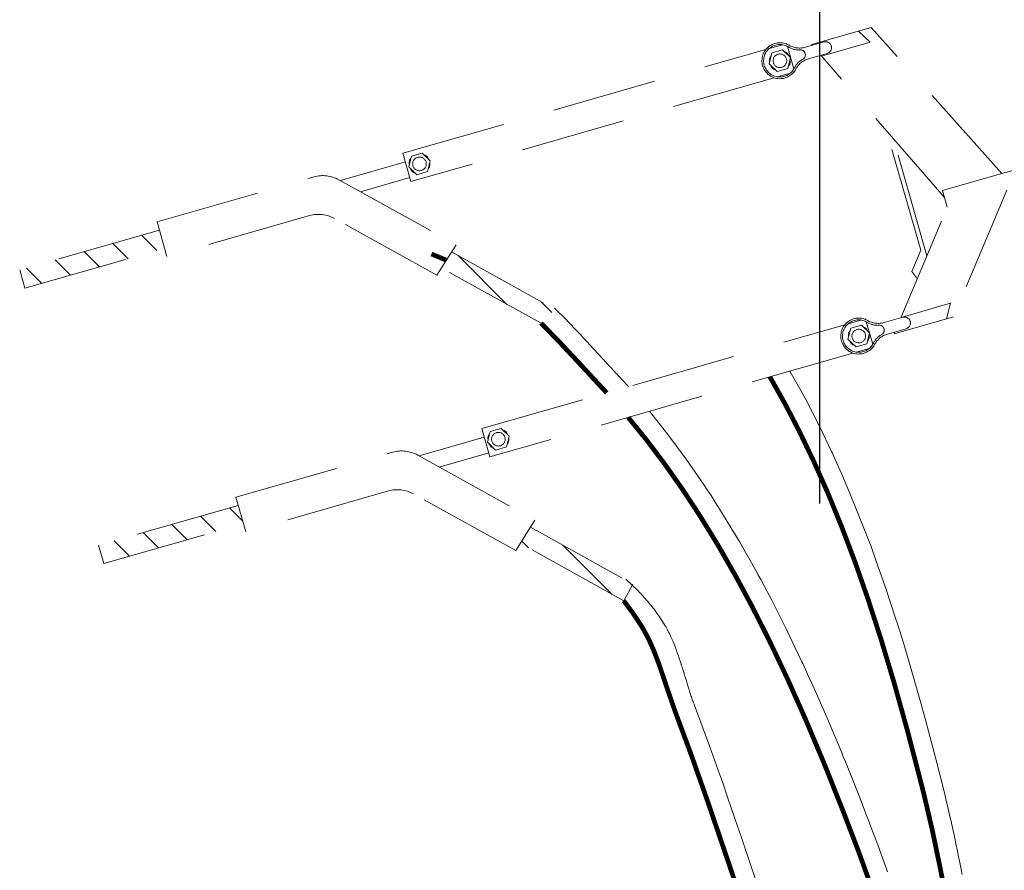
# Model space of a CAD drawing. Header units: millimetres. Extents: x 0 to 594, y 0 to 420.
# Tile 17 of 50: x 40 to 78, y 174 to 207. Entities that reach past the tile are written whole.
import ezdxf

# ---------------------------------------------------------------- set-up
doc = ezdxf.new("R2010")
doc.units = ezdxf.units.MM
for name, pattern in [('K5LT32775', [0]), ('K5LT_BASIC', [0]), ('K5LT_DASHED', [6, 4, -2]), ('K5LT_THIN', [0])]:
    doc.linetypes.add(name, pattern=pattern)
doc.styles.add('KDIMTEXTSTYLE', font='GOST_AU.SHX', dxfattribs={"width": 0.96, "oblique": 15, "height": 5})
doc.dimstyles.new('KDIMSTYLE (0.03)', dxfattribs={"dimtxt": 5, "dimasz": 1, "dimexe": 2, "dimexo": 0, "dimgap": 1, "dimtad": 1, "dimlfac": 40, "dimtxsty": 'KDIMTEXTSTYLE', "dimsah": 1, "dimcen": 0, "dimdle": 1, "dimadec": 0, "dimazin": 0, "dimtfac": 0.667, "dimtmove": 0, "dimatfit": 3, "dimfxl": 1, "dimtvp": 1, "dimtfill": 1, "dimtolj": 1, "dimtzin": 0, "dimarcsym": 0})

# ---------------------------------------------------------------- blocks, each defined once
blk = doc.blocks.new('KDIMARROW_03')
at = {"color": 0, "linetype": 'K5LT_BASIC', "lineweight": 40}
blk.add_line((-1.061, -1.061), (1.061, 1.061), dxfattribs=at)
at = {"color": 0, "linetype": 'K5LT_THIN', "lineweight": 18}
for q in [(-1, 0), (2, 0)]:
    blk.add_line((0, 0), q, dxfattribs=at)
blk = doc.blocks.new('U260')
at = {"color": 7, "linetype": 'K5LT_DASHED', "lineweight": 18}
for p, q in [((69.555, 193.491), (70.131, 192.453)), ((70.131, 192.453), (70.692, 191.361)), ((70.692, 191.361), (71.147, 190.411)), ((71.147, 190.411), (71.176, 190.349)), ((71.176, 190.349), (71.233, 190.223)), ((71.233, 190.223), (71.348, 189.972)), ((71.348, 189.972), (71.572, 189.466)), ((71.572, 189.466), (72.002, 188.446)), ((72.002, 188.446), (72.481, 187.232)), ((72.481, 187.232), (72.506, 187.167)), ((72.506, 187.167), (72.555, 187.037)), ((72.555, 187.037), (72.652, 186.778)), ((72.652, 186.778), (72.842, 186.258)), ((72.842, 186.258), (73.207, 185.212)), ((73.207, 185.212), (73.617, 183.969)), ((73.617, 183.969), (73.638, 183.903)), ((73.638, 183.903), (73.68, 183.771)), ((73.68, 183.771), (73.763, 183.507)), ((73.763, 183.507), (73.926, 182.978)), ((73.926, 182.978), (74.241, 181.918)), ((74.241, 181.918), (74.594, 180.672)), ((74.594, 180.672), (74.612, 180.606)), ((74.612, 180.606), (74.649, 180.473)), ((74.649, 180.473), (74.721, 180.208)), ((74.721, 180.208), (74.864, 179.678)), ((74.864, 179.678), (75.14, 178.621)), ((75.14, 178.621), (75.444, 177.419)), ((75.444, 177.419), (75.695, 176.356)), ((75.695, 176.356), (75.7, 176.335)), ((75.7, 176.335), (75.71, 176.292)), ((75.71, 176.292), (75.729, 176.207)), ((75.729, 176.207), (75.766, 176.037)), ((75.766, 176.037), (75.839, 175.696)), ((75.839, 175.696), (75.922, 175.302)), ((75.922, 175.302), (75.926, 175.281)), ((75.926, 175.281), (75.935, 175.238)), ((75.935, 175.238), (75.953, 175.153)), ((75.953, 175.153), (75.988, 174.982)), ((75.988, 174.982), (76.057, 174.641)), ((76.057, 174.641), (76.134, 174.25))]:
    blk.add_line(p, q, dxfattribs=at)
blk = doc.blocks.new('U261')
at = {"color": 7, "linetype": 'K5LT_DASHED', "lineweight": 18}
for p, q in [((60.556, 195.902), (61.037, 195.421)), ((61.037, 195.421), (61.046, 195.412)), ((61.046, 195.412), (61.065, 195.392)), ((61.065, 195.392), (61.103, 195.353)), ((61.103, 195.353), (61.178, 195.275)), ((61.178, 195.275), (61.327, 195.119)), ((61.327, 195.119), (61.497, 194.939)), ((61.497, 194.939), (61.506, 194.929)), ((61.506, 194.929), (61.524, 194.91)), ((61.524, 194.91), (61.561, 194.871)), ((61.561, 194.871), (61.634, 194.792)), ((61.634, 194.792), (61.779, 194.636)), ((61.779, 194.636), (61.942, 194.459)), ((61.942, 194.459), (61.951, 194.45)), ((61.951, 194.45), (61.969, 194.43)), ((61.969, 194.43), (62.004, 194.392)), ((62.004, 194.392), (62.075, 194.314)), ((62.075, 194.314), (62.217, 194.161)), ((62.217, 194.161), (62.376, 193.988)), ((62.376, 193.988), (62.383, 193.98)), ((62.383, 193.98), (62.398, 193.964)), ((62.398, 193.964), (62.427, 193.932)), ((62.427, 193.932), (62.486, 193.869)), ((62.486, 193.869), (62.602, 193.743)), ((62.602, 193.743), (62.665, 193.676)), ((62.665, 193.676), (62.669, 193.671)), ((62.669, 193.671), (62.678, 193.662)), ((62.678, 193.662), (62.696, 193.642)), ((62.696, 193.642), (62.733, 193.604)), ((62.733, 193.604), (62.805, 193.527)), ((62.805, 193.527), (62.816, 193.514)), ((62.816, 193.514), (62.933, 193.39)), ((62.933, 193.39), (62.935, 193.388)), ((62.935, 193.388), (62.94, 193.383)), ((62.94, 193.383), (62.949, 193.372)), ((62.949, 193.372), (62.969, 193.352)), ((62.969, 193.352), (63.007, 193.31)), ((63.007, 193.31), (63.047, 193.267)), ((63.047, 193.267), (63.049, 193.264)), ((63.049, 193.264), (63.054, 193.259)), ((63.054, 193.259), (63.064, 193.249)), ((63.064, 193.249), (63.083, 193.228)), ((63.083, 193.228), (63.121, 193.186)), ((63.121, 193.186), (63.16, 193.143)), ((63.16, 193.143), (63.163, 193.14)), ((63.163, 193.14), (63.168, 193.135)), ((63.168, 193.135), (63.177, 193.125)), ((63.177, 193.125), (63.196, 193.104)), ((63.196, 193.104), (63.234, 193.062)), ((63.234, 193.062), (63.273, 193.018)), ((63.273, 193.018), (63.276, 193.016)), ((63.276, 193.016), (63.28, 193.011)), ((63.28, 193.011), (63.29, 193)), ((63.29, 193), (63.309, 192.979)), ((63.309, 192.979), (63.347, 192.937)), ((63.347, 192.937), (63.384, 192.895)), ((64.188, 191.955), (64.894, 191.066)), ((64.894, 191.066), (65.59, 190.125)), ((65.59, 190.125), (66.277, 189.13)), ((66.277, 189.13), (66.418, 188.917)), ((66.418, 188.917), (66.459, 188.855)), ((66.459, 188.855), (66.541, 188.73)), ((66.541, 188.73), (66.703, 188.478)), ((66.703, 188.478), (67.022, 187.971)), ((67.022, 187.971), (67.641, 186.944)), ((67.641, 186.944), (68.311, 185.756)), ((68.311, 185.756), (68.331, 185.72)), ((68.331, 185.72), (68.367, 185.654)), ((68.367, 185.654), (68.438, 185.523)), ((68.438, 185.523), (68.58, 185.258)), ((68.58, 185.258), (68.859, 184.727)), ((68.859, 184.727), (69.4, 183.656)), ((69.4, 183.656), (70.011, 182.381)), ((70.011, 182.381), (70.042, 182.313)), ((70.042, 182.313), (70.106, 182.177)), ((70.106, 182.177), (70.231, 181.904)), ((70.231, 181.904), (70.478, 181.357)), ((70.478, 181.357), (70.959, 180.259)), ((70.959, 180.259), (71.507, 178.955)), ((71.507, 178.955), (71.531, 178.897)), ((71.531, 178.897), (71.579, 178.78)), ((71.579, 178.78), (71.674, 178.546)), ((71.674, 178.546), (71.863, 178.078)), ((71.863, 178.078), (72.233, 177.144)), ((72.233, 177.144), (72.442, 176.605)), ((72.442, 176.605), (72.456, 176.569)), ((72.456, 176.569), (72.484, 176.496)), ((72.484, 176.496), (72.54, 176.351)), ((72.54, 176.351), (72.651, 176.061)), ((72.651, 176.061), (72.871, 175.481)), ((72.871, 175.481), (72.91, 175.375)), ((72.91, 175.375), (73.283, 174.348))]:
    blk.add_line(p, q, dxfattribs=at)
blk = doc.blocks.new('U262')
at = {"color": 7, "linetype": 'K5LT_DASHED', "lineweight": 18}
for p, q in [((63.278, 185.537), (63.567, 185.272)), ((63.567, 185.272), (63.572, 185.266)), ((63.572, 185.266), (63.583, 185.255)), ((63.583, 185.255), (63.606, 185.234)), ((63.606, 185.234), (63.65, 185.19)), ((63.65, 185.19), (63.738, 185.102)), ((63.738, 185.102), (63.836, 185)), ((63.836, 185), (63.842, 184.994)), ((63.842, 184.994), (63.852, 184.983)), ((63.852, 184.983), (63.873, 184.961)), ((63.873, 184.961), (63.915, 184.915)), ((63.915, 184.915), (63.997, 184.825)), ((63.997, 184.825), (64.09, 184.719)), ((64.09, 184.719), (64.095, 184.713)), ((64.095, 184.713), (64.105, 184.701)), ((64.105, 184.701), (64.125, 184.678)), ((64.125, 184.678), (64.165, 184.631)), ((64.165, 184.631), (64.242, 184.537)), ((64.242, 184.537), (64.329, 184.427)), ((64.329, 184.427), (64.334, 184.421)), ((64.334, 184.421), (64.343, 184.409)), ((64.343, 184.409), (64.362, 184.385)), ((64.362, 184.385), (64.399, 184.337)), ((64.399, 184.337), (64.471, 184.239)), ((64.471, 184.239), (64.551, 184.129)), ((64.551, 184.129), (64.754, 183.814)), ((64.754, 183.814), (64.758, 183.807)), ((64.758, 183.807), (64.765, 183.795)), ((64.765, 183.795), (64.78, 183.77)), ((64.78, 183.77), (64.808, 183.721)), ((64.808, 183.721), (64.862, 183.622)), ((64.862, 183.622), (64.917, 183.515)), ((64.917, 183.515), (64.92, 183.509)), ((64.92, 183.509), (64.926, 183.497)), ((64.926, 183.497), (64.938, 183.474)), ((64.938, 183.474), (64.961, 183.427)), ((64.961, 183.427), (65.005, 183.332)), ((65.005, 183.332), (65.05, 183.233)), ((65.05, 183.233), (65.052, 183.227)), ((65.052, 183.227), (65.058, 183.215)), ((65.058, 183.215), (65.068, 183.191)), ((65.068, 183.191), (65.089, 183.143)), ((65.089, 183.143), (65.128, 183.047)), ((65.128, 183.047), (65.177, 182.924)), ((65.177, 182.924), (65.18, 182.917)), ((65.18, 182.917), (65.185, 182.905)), ((65.185, 182.905), (65.194, 182.879)), ((65.194, 182.879), (65.213, 182.828)), ((65.213, 182.828), (65.251, 182.727)), ((65.251, 182.727), (65.293, 182.606)), ((65.293, 182.606), (65.296, 182.599)), ((65.296, 182.599), (65.3, 182.586)), ((65.3, 182.586), (65.309, 182.56)), ((65.309, 182.56), (65.327, 182.508)), ((65.327, 182.508), (65.361, 182.405)), ((65.361, 182.405), (65.401, 182.283)), ((65.401, 182.283), (65.403, 182.276)), ((65.403, 182.276), (65.407, 182.263)), ((65.407, 182.263), (65.415, 182.237)), ((65.415, 182.237), (65.432, 182.184)), ((65.432, 182.184), (65.464, 182.08)), ((65.464, 182.08), (65.501, 181.961)), ((65.501, 181.961), (65.503, 181.954)), ((65.503, 181.954), (65.507, 181.941)), ((65.507, 181.941), (65.514, 181.915)), ((65.514, 181.915), (65.53, 181.864)), ((65.53, 181.864), (65.561, 181.761)), ((65.561, 181.761), (65.596, 181.646)), ((65.596, 181.646), (65.598, 181.64)), ((65.598, 181.64), (65.602, 181.627)), ((65.602, 181.627), (65.609, 181.602)), ((65.609, 181.602), (65.624, 181.553)), ((65.624, 181.553), (65.655, 181.454)), ((65.655, 181.454), (65.688, 181.347)), ((65.688, 181.347), (65.69, 181.341)), ((65.69, 181.341), (65.694, 181.329)), ((65.694, 181.329), (65.701, 181.305)), ((65.701, 181.305), (65.717, 181.257)), ((65.717, 181.257), (65.747, 181.162)), ((65.747, 181.162), (65.783, 181.054)), ((65.783, 181.054), (65.785, 181.049)), ((65.785, 181.049), (65.788, 181.039)), ((65.788, 181.039), (65.795, 181.019)), ((65.795, 181.019), (65.809, 180.98)), ((65.809, 180.98), (65.836, 180.902)), ((65.836, 180.902), (65.853, 180.856)), ((65.853, 180.856), (65.854, 180.853)), ((65.854, 180.853), (65.857, 180.846)), ((65.857, 180.846), (65.861, 180.833)), ((65.861, 180.833), (65.871, 180.808)), ((65.871, 180.808), (65.89, 180.757)), ((65.89, 180.757), (65.897, 180.738)), ((65.897, 180.738), (66.498, 179.122)), ((66.498, 179.122), (66.88, 178.051)), ((66.88, 178.051), (66.898, 177.997)), ((66.898, 177.997), (66.936, 177.889)), ((66.936, 177.889), (67.011, 177.675)), ((67.011, 177.675), (67.16, 177.245)), ((67.16, 177.245), (67.455, 176.385)), ((67.455, 176.385), (67.714, 175.621)), ((67.714, 175.621), (67.795, 175.382)), ((67.795, 175.382), (67.813, 175.328)), ((67.813, 175.328), (67.85, 175.22)), ((67.85, 175.22), (67.923, 175.004)), ((67.923, 175.004), (68.062, 174.594)), ((68.062, 174.594), (68.227, 174.108)), ((68.227, 174.108), (68.45, 173.453)), ((68.45, 173.453), (68.701, 172.725)), ((68.701, 172.725), (68.719, 172.672)), ((68.719, 172.672), (68.756, 172.565)), ((68.756, 172.565), (68.83, 172.352)), ((68.83, 172.352), (68.979, 171.927)), ((68.979, 171.927), (69.282, 171.079)), ((69.282, 171.079), (69.642, 170.097)), ((69.642, 170.097), (69.662, 170.045)), ((69.662, 170.045), (69.701, 169.94)), ((69.701, 169.94), (69.78, 169.731)), ((69.78, 169.731), (69.94, 169.314)), ((69.94, 169.314), (70.268, 168.483)), ((70.268, 168.483), (70.655, 167.543)), ((70.655, 167.543), (71.133, 166.434)), ((71.133, 166.434), (71.142, 166.412)), ((71.142, 166.412), (71.162, 166.368)), ((71.162, 166.368), (71.201, 166.279)), ((71.201, 166.279), (71.279, 166.101)), ((71.279, 166.101), (71.437, 165.746)), ((71.437, 165.746), (71.62, 165.339)), ((71.62, 165.339), (71.63, 165.317)), ((71.63, 165.317), (71.65, 165.273)), ((71.65, 165.273), (71.69, 165.184)), ((71.69, 165.184), (71.77, 165.006)), ((71.77, 165.006), (71.931, 164.65)), ((71.931, 164.65), (72.116, 164.245)), ((72.116, 164.245), (72.127, 164.223)), ((72.127, 164.223), (72.147, 164.178)), ((72.147, 164.178), (72.188, 164.089)), ((72.188, 164.089), (72.27, 163.911)), ((72.27, 163.911), (72.434, 163.554)), ((72.434, 163.554), (72.62, 163.151)), ((72.62, 163.151), (72.63, 163.129)), ((72.63, 163.129), (72.651, 163.084)), ((72.651, 163.084), (72.692, 162.994)), ((72.692, 162.994), (72.776, 162.813)), ((72.776, 162.813), (72.926, 162.488)), ((72.926, 162.488), (73.076, 162.162)), ((73.076, 162.162), (73.12, 162.067)), ((73.12, 162.067), (73.46, 161.315)), ((73.46, 161.315), (73.536, 161.142)), ((73.536, 161.142), (73.545, 161.124)), ((73.545, 161.124), (73.561, 161.087)), ((73.561, 161.087), (73.594, 161.013)), ((73.594, 161.013), (73.659, 160.866)), ((73.659, 160.866), (73.788, 160.571)), ((73.788, 160.571), (73.935, 160.238)), ((73.935, 160.238), (73.943, 160.22)), ((73.943, 160.22), (73.959, 160.185)), ((73.959, 160.185), (73.991, 160.113)), ((73.991, 160.113), (74.054, 159.971)), ((74.054, 159.971), (74.181, 159.687)), ((74.181, 159.687), (74.32, 159.381)), ((74.32, 159.381), (74.328, 159.364)), ((74.328, 159.364), (74.344, 159.33)), ((74.344, 159.33), (74.375, 159.261)), ((74.375, 159.261), (74.439, 159.125)), ((74.439, 159.125), (74.567, 158.853)), ((74.567, 158.853), (74.716, 158.545)), ((74.716, 158.545), (74.723, 158.53)), ((74.723, 158.53), (74.738, 158.5)), ((74.738, 158.5), (74.767, 158.442)), ((74.767, 158.442), (74.826, 158.324)), ((74.826, 158.324), (74.945, 158.091)), ((74.945, 158.091), (75.036, 157.918)), ((75.036, 157.918), (75.041, 157.907)), ((75.041, 157.907), (75.053, 157.885)), ((75.053, 157.885), (75.076, 157.842)), ((75.076, 157.842), (75.123, 157.755)), ((75.123, 157.755), (75.218, 157.582)), ((75.218, 157.582), (75.283, 157.466)), ((75.283, 157.466), (75.488, 157.092)), ((75.488, 157.092), (75.491, 157.085)), ((75.491, 157.085), (75.499, 157.071)), ((75.499, 157.071), (75.514, 157.043)), ((75.514, 157.043), (75.543, 156.987)), ((75.543, 156.987), (75.602, 156.875)), ((75.602, 156.875), (75.656, 156.772)), ((75.656, 156.772), (75.659, 156.766)), ((75.659, 156.766), (75.665, 156.754)), ((75.665, 156.754), (75.678, 156.729)), ((75.678, 156.729), (75.704, 156.68)), ((75.704, 156.68), (75.755, 156.583)), ((75.755, 156.583), (75.803, 156.489)), ((75.803, 156.489), (75.806, 156.483)), ((75.806, 156.483), (75.812, 156.472)), ((75.812, 156.472), (75.825, 156.449)), ((75.825, 156.449), (75.849, 156.403)), ((75.849, 156.403), (75.897, 156.312)), ((75.897, 156.312), (75.954, 156.206)), ((75.954, 156.206), (75.957, 156.2)), ((75.957, 156.2), (75.963, 156.188)), ((75.963, 156.188), (75.975, 156.166)), ((75.975, 156.166), (76, 156.12)), ((76, 156.12), (76.05, 156.03)), ((76.05, 156.03), (76.109, 155.925)), ((76.109, 155.925), (76.112, 155.92)), ((76.112, 155.92), (76.118, 155.909)), ((76.118, 155.909), (76.131, 155.887)), ((76.131, 155.887), (76.156, 155.844)), ((76.156, 155.844), (76.206, 155.759)), ((76.206, 155.759), (76.261, 155.667)), ((76.261, 155.667), (76.264, 155.662)), ((76.264, 155.662), (76.27, 155.652)), ((76.27, 155.652), (76.283, 155.632)), ((76.283, 155.632), (76.307, 155.593)), ((76.307, 155.593), (76.357, 155.516)), ((76.357, 155.516), (76.411, 155.434)), ((76.411, 155.434), (76.414, 155.43)), ((76.414, 155.43), (76.419, 155.421)), ((76.419, 155.421), (76.431, 155.404)), ((76.431, 155.404), (76.455, 155.37)), ((76.455, 155.37), (76.502, 155.303)), ((76.502, 155.303), (76.549, 155.238)), ((76.549, 155.238), (76.552, 155.235)), ((76.552, 155.235), (76.558, 155.227)), ((76.558, 155.227), (76.57, 155.211)), ((76.57, 155.211), (76.593, 155.181)), ((76.593, 155.181), (76.64, 155.121)), ((76.64, 155.121), (76.696, 155.052)), ((76.696, 155.052), (76.699, 155.049)), ((76.699, 155.049), (76.705, 155.042)), ((76.705, 155.042), (76.716, 155.029)), ((76.716, 155.029), (76.739, 155.003)), ((76.739, 155.003), (76.785, 154.951)), ((76.785, 154.951), (76.83, 154.904)), ((76.83, 154.904), (76.832, 154.901)), ((76.832, 154.901), (76.837, 154.895)), ((76.837, 154.895), (76.848, 154.884)), ((76.848, 154.884), (76.869, 154.862)), ((76.869, 154.862), (76.912, 154.82)), ((76.912, 154.82), (76.956, 154.779)), ((76.956, 154.779), (77.27, 154.509)), ((77.27, 154.509), (77.279, 154.502)), ((77.279, 154.502), (77.285, 154.497)), ((77.285, 154.497), (77.298, 154.487)), ((77.298, 154.487), (77.324, 154.467)), ((77.324, 154.467), (77.376, 154.427)), ((77.376, 154.427), (77.483, 154.348)), ((77.483, 154.348), (77.587, 154.275)), ((77.587, 154.275), (77.593, 154.271)), ((77.593, 154.271), (77.605, 154.262)), ((77.605, 154.262), (77.63, 154.245)), ((77.63, 154.245), (77.681, 154.211)), ((77.681, 154.211), (77.783, 154.145)), ((77.783, 154.145), (77.89, 154.079)), ((77.89, 154.079), (77.896, 154.075)), ((77.896, 154.075), (77.909, 154.067)), ((77.909, 154.067), (77.935, 154.052)), ((77.935, 154.052), (77.986, 154.021)), ((77.986, 154.021), (78.091, 153.961)), ((78.091, 153.961), (78.219, 153.891)), ((78.219, 153.891), (78.226, 153.887)), ((78.226, 153.887), (78.24, 153.88)), ((78.24, 153.88), (78.268, 153.866)), ((78.268, 153.866), (78.324, 153.837)), ((78.324, 153.837), (78.436, 153.781)), ((78.436, 153.781), (78.575, 153.717)), ((78.575, 153.717), (78.582, 153.713)), ((78.582, 153.713), (78.597, 153.707)), ((78.597, 153.707), (78.626, 153.694)), ((78.626, 153.694), (78.685, 153.668)), ((78.685, 153.668), (78.803, 153.619)), ((78.803, 153.619), (78.944, 153.564)), ((78.944, 153.564), (78.95, 153.561)), ((78.95, 153.561), (78.964, 153.556)), ((78.964, 153.556), (78.991, 153.546)), ((78.991, 153.546), (79.044, 153.527)), ((79.044, 153.527), (79.152, 153.49)), ((79.152, 153.49), (79.237, 153.463)), ((79.237, 153.463), (79.242, 153.461)), ((79.242, 153.461), (79.252, 153.458)), ((79.252, 153.458), (79.273, 153.452)), ((79.273, 153.452), (79.314, 153.439)), ((79.314, 153.439), (79.396, 153.416)), ((79.396, 153.416), (79.449, 153.401)), ((79.449, 153.401), (79.653, 153.353)), ((79.653, 153.353), (79.657, 153.353)), ((79.657, 153.353), (79.665, 153.351)), ((79.665, 153.351), (79.681, 153.348)), ((79.681, 153.348), (79.713, 153.342)), ((79.713, 153.342), (79.778, 153.33)), ((79.778, 153.33), (79.841, 153.32)), ((79.841, 153.32), (79.845, 153.32)), ((79.845, 153.32), (79.852, 153.319)), ((79.852, 153.319), (79.867, 153.316)), ((79.867, 153.316), (79.898, 153.312)), ((79.898, 153.312), (79.959, 153.304)), ((79.959, 153.304), (80.022, 153.296)), ((80.022, 153.296), (80.026, 153.295)), ((80.026, 153.295), (80.034, 153.294)), ((80.034, 153.294), (80.049, 153.293)), ((80.049, 153.293), (80.081, 153.289)), ((80.081, 153.289), (80.144, 153.283)), ((80.144, 153.283), (80.222, 153.275)), ((80.222, 153.275), (80.227, 153.275)), ((80.227, 153.275), (80.235, 153.274)), ((80.235, 153.274), (80.252, 153.273)), ((80.252, 153.273), (80.287, 153.27)), ((80.287, 153.27), (80.356, 153.265)), ((80.356, 153.265), (80.444, 153.259)), ((80.444, 153.259), (80.448, 153.258)), ((80.448, 153.258), (80.457, 153.258)), ((80.457, 153.258), (80.476, 153.257)), ((80.476, 153.257), (80.513, 153.255)), ((80.513, 153.255), (80.588, 153.251)), ((80.588, 153.251), (80.675, 153.246)), ((80.675, 153.246), (80.68, 153.246)), ((80.68, 153.246), (80.689, 153.246)), ((80.689, 153.246), (80.709, 153.245)), ((80.709, 153.245), (80.747, 153.243)), ((80.747, 153.243), (80.824, 153.24)), ((80.824, 153.24), (80.91, 153.237)), ((80.91, 153.237), (80.915, 153.237)), ((80.915, 153.237), (80.925, 153.236)), ((80.925, 153.236), (80.946, 153.236)), ((80.946, 153.236), (80.986, 153.234)), ((80.986, 153.234), (81.068, 153.231)), ((81.068, 153.231), (81.171, 153.228)), ((81.171, 153.228), (81.175, 153.228)), ((81.175, 153.228), (81.184, 153.227)), ((81.184, 153.227), (81.203, 153.227)), ((81.203, 153.227), (81.239, 153.225)), ((81.239, 153.225), (81.313, 153.223)), ((81.313, 153.223), (81.353, 153.221)), ((81.353, 153.221), (81.356, 153.221)), ((81.356, 153.221), (81.362, 153.221)), ((81.362, 153.221), (81.374, 153.22)), ((81.374, 153.22), (81.398, 153.219)), ((81.398, 153.219), (81.447, 153.217)), ((81.447, 153.217), (81.46, 153.217))]:
    blk.add_line(p, q, dxfattribs=at)
blk = doc.blocks.new('U327')
at = {"color": 7, "linetype": 'K5LT_DASHED', "lineweight": 18}
for p, q in [((72.661, 206.629), (70.373, 205.974)), ((77.654, 201.045), (72.661, 206.629)), ((72.177, 206.491), (72.614, 206.065)), ((54.765, 201.816), (68.637, 205.787)), ((68.763, 205.823), (69.267, 205.968)), ((69.392, 206.004), (69.426, 206.013)), ((69.426, 206.013), (69.433, 205.988)), ((69.457, 205.905), (69.705, 205.04)), ((70.853, 206.075), (70.144, 205.872)), ((70.399, 205.945), (70.373, 205.974)), ((72.614, 206.065), (70.757, 205.533)), ((68.862, 205.652), (68.758, 205.237)), ((68.794, 205.494), (68.772, 205.41)), ((68.835, 205.544), (68.794, 205.494)), ((68.862, 205.652), (69.273, 205.77)), ((69.581, 205.473), (69.273, 205.77)), ((69.393, 205.684), (69.354, 205.692)), ((69.462, 205.631), (69.393, 205.684)), ((69.528, 205.524), (69.462, 205.631)), ((69.477, 205.057), (69.581, 205.473)), ((70.979, 205.635), (70.227, 205.42)), ((75.458, 200.126), (70.73, 205.564)), ((68.758, 205.237), (69.066, 204.94)), ((68.772, 205.41), (68.776, 205.308)), ((68.811, 205.186), (68.878, 205.078)), ((68.878, 205.078), (68.947, 205.026)), ((69.066, 204.94), (69.477, 205.057)), ((69.504, 205.166), (69.546, 205.216)), ((69.546, 205.216), (69.567, 205.3)), ((69.567, 205.3), (69.563, 205.401)), ((68.947, 204.706), (55.075, 200.734)), ((68.947, 205.026), (68.986, 205.017)), ((69.577, 204.886), (69.072, 204.742)), ((69.736, 204.932), (69.702, 204.922)), ((69.729, 204.957), (69.736, 204.932)), ((74.554, 198.117), (73.252, 202.664)), ((74.787, 197.895), (73.505, 202.372)), ((55.075, 200.734), (54.765, 201.816)), ((55.092, 201.71), (54.989, 201.294)), ((55.092, 201.71), (55.504, 201.827)), ((55.811, 201.53), (55.504, 201.827)), ((55.623, 201.741), (55.584, 201.75)), ((55.692, 201.689), (55.623, 201.741)), ((55.759, 201.581), (55.692, 201.689)), ((52.377, 200.774), (54.86, 201.485)), ((54.989, 201.294), (55.296, 200.997)), ((55.024, 201.551), (55.003, 201.467)), ((55.003, 201.467), (55.006, 201.366)), ((55.065, 201.601), (55.024, 201.551)), ((55.708, 201.115), (55.811, 201.53)), ((55.735, 201.223), (55.776, 201.273)), ((55.776, 201.273), (55.798, 201.357)), ((55.798, 201.357), (55.794, 201.459)), ((78.736, 201.347), (77.654, 201.045)), ((45.371, 199.196), (51.37, 200.914)), ((55.041, 201.244), (55.108, 201.136)), ((55.108, 201.136), (55.177, 201.083)), ((55.177, 201.083), (55.216, 201.075)), ((55.296, 200.997), (55.708, 201.115)), ((77.654, 201.045), (75.378, 200.394)), ((52.321, 200.805), (56.799, 198.32)), ((53.143, 200.349), (55.03, 200.889)), ((75.378, 200.394), (75.568, 199.757)), ((77.837, 200.406), (75.807, 195.568)), ((51.201, 199.435), (45.749, 197.874)), ((73.794, 195.528), (75.568, 199.757)), ((45.749, 197.874), (45.371, 199.196)), ((56.069, 197.153), (52.152, 199.326)), ((45.46, 198.883), (40.124, 197.356)), ((56.069, 197.153), (56.799, 198.32)), ((40.324, 196.659), (45.66, 198.186)), ((56.627, 198.044), (60.54, 195.873)), ((74.211, 197.3), (74.554, 198.117)), ((40.124, 197.356), (40.324, 196.659)), ((60.043, 195.32), (56.242, 197.429)), ((74.409, 197.046), (74.211, 197.3)), ((75.685, 196.085), (73.799, 195.544)), ((75.54, 195.492), (75.685, 196.085)), ((57.779, 191.29), (71.651, 195.261)), ((71.776, 195.297), (72.281, 195.442)), ((72.406, 195.478), (72.44, 195.487)), ((72.44, 195.487), (72.447, 195.462)), ((72.471, 195.379), (72.718, 194.514)), ((73.867, 195.549), (73.158, 195.346)), ((75.807, 195.568), (73.539, 194.918)), ((71.876, 195.126), (71.772, 194.711)), ((71.807, 194.968), (71.786, 194.883)), ((71.786, 194.883), (71.79, 194.782)), ((71.848, 195.018), (71.807, 194.968)), ((71.876, 195.126), (72.287, 195.244)), ((72.595, 194.947), (72.287, 195.244)), ((72.406, 195.158), (72.367, 195.166)), ((72.475, 195.105), (72.406, 195.158)), ((72.542, 194.997), (72.475, 195.105)), ((72.491, 194.531), (72.595, 194.947)), ((73.993, 195.109), (73.24, 194.894)), ((73.539, 194.918), (73.568, 194.987)), ((71.772, 194.711), (72.08, 194.414)), ((71.825, 194.66), (71.891, 194.552)), ((71.891, 194.552), (71.96, 194.5)), ((71.96, 194.5), (71.999, 194.491)), ((72.08, 194.414), (72.491, 194.531)), ((72.518, 194.64), (72.559, 194.69)), ((72.559, 194.69), (72.581, 194.774)), ((72.581, 194.774), (72.577, 194.875)), ((71.961, 194.18), (58.089, 190.208)), ((72.59, 194.36), (72.086, 194.216)), ((72.749, 194.406), (72.716, 194.396)), ((72.742, 194.431), (72.749, 194.406)), ((58.089, 190.208), (57.779, 191.29)), ((58.106, 191.184), (58.003, 190.768)), ((58.106, 191.184), (58.518, 191.301)), ((58.825, 191.004), (58.518, 191.301)), ((58.637, 191.215), (58.598, 191.224)), ((58.706, 191.163), (58.637, 191.215)), ((58.773, 191.055), (58.706, 191.163)), ((55.391, 190.248), (57.874, 190.959)), ((58.003, 190.768), (58.31, 190.471)), ((58.038, 191.025), (58.016, 190.941)), ((58.016, 190.941), (58.02, 190.84)), ((58.079, 191.075), (58.038, 191.025)), ((58.722, 190.589), (58.825, 191.004)), ((58.749, 190.697), (58.79, 190.747)), ((58.79, 190.747), (58.811, 190.831)), ((58.811, 190.831), (58.808, 190.933)), ((48.384, 188.67), (54.384, 190.388)), ((56.157, 189.823), (58.044, 190.363)), ((58.055, 190.718), (58.122, 190.61)), ((58.122, 190.61), (58.191, 190.557)), ((58.191, 190.557), (58.23, 190.549)), ((58.31, 190.471), (58.722, 190.589)), ((55.334, 190.279), (59.813, 187.794)), ((54.215, 188.909), (48.763, 187.348)), ((48.763, 187.348), (48.384, 188.67)), ((59.083, 186.627), (55.165, 188.8)), ((48.474, 188.357), (43.138, 186.83)), ((59.083, 186.627), (59.813, 187.794)), ((43.338, 186.133), (48.673, 187.66)), ((59.64, 187.518), (63.554, 185.347)), ((43.138, 186.83), (43.338, 186.133)), ((63.202, 184.713), (59.255, 186.903)), ((63.554, 185.347), (63.202, 184.713))]:
    blk.add_line(p, q, dxfattribs=at)
at = {"color": 5, "linetype": 'K5LT32775', "lineweight": 18, "true_color": 0x0000ff}
for p, q in [((44.78, 198.689), (45.367, 198.102)), ((44.267, 197.788), (43.681, 198.374)), ((42.582, 198.059), (43.168, 197.473)), ((56.878, 197.905), (58.741, 196.042)), ((42.068, 197.158), (41.482, 197.744)), ((40.383, 197.43), (40.969, 196.843)), ((60.463, 195.734), (60.055, 196.142)), ((48.137, 188.261), (48.647, 187.751)), ((47.624, 187.36), (47.038, 187.946)), ((45.938, 187.631), (46.525, 187.045)), ((43.74, 187.002), (44.326, 186.416)), ((45.425, 186.73), (44.839, 187.317)), ((59.309, 186.988), (59.569, 186.729)), ((62.746, 184.966), (60.883, 186.829))]:
    blk.add_line(p, q, dxfattribs=at)
at = {"color": 7, "linetype": 'K5LT_DASHED', "lineweight": 18}
for centre, radius, start, end in [((69.17, 205.355), 0.686, 60.057, 331.8986), ((69.17, 205.355), 0.621, 57.7881, 334.1675), ((69.901, 206.516), 0.751, 237.7881, 269.4108), ((69.92, 206.657), 0.817, 240.057, 285.9778), ((70.916, 205.855), 0.229, 285.9778, 105.9778), ((69.17, 205.355), 0.261, 0, 180), ((70.495, 204.647), 0.817, 105.9778, 151.8986), ((69.895, 205.928), 0.163, 269.4108, 279.7515), ((69.955, 205.58), 0.19, 292.2041, 99.7515), ((69.17, 205.355), 0.261, 180, 0), ((70.404, 204.757), 0.751, 122.5447, 154.1675), ((70.088, 205.253), 0.163, 112.2041, 122.5447), ((69.17, 205.355), 0.686, 226.9429, 231.7302), ((55.4, 201.412), 0.261, 0, 180), ((55.4, 201.412), 0.261, 180, 0), ((51.714, 199.712), 1.25, 60.9778, 105.9778), ((51.545, 198.233), 1.25, 60.9778, 105.9778), ((72.183, 194.829), 0.686, 60.057, 331.8986), ((72.183, 194.829), 0.621, 57.7881, 334.1675), ((72.915, 195.99), 0.751, 237.7881, 269.4108), ((72.933, 196.131), 0.817, 240.057, 285.9778), ((73.93, 195.329), 0.229, 285.9778, 105.9778), ((72.183, 194.829), 0.261, 0, 180), ((73.509, 194.121), 0.817, 105.9778, 151.8986), ((72.909, 195.402), 0.163, 269.4108, 279.7515), ((72.968, 195.054), 0.19, 292.2041, 99.7515), ((73.102, 194.727), 0.163, 112.2041, 122.5447), ((72.183, 194.829), 0.261, 180, 0), ((73.418, 194.231), 0.751, 122.5447, 154.1675), ((72.183, 194.829), 0.686, 226.9429, 231.7302), ((58.414, 190.886), 0.261, 0, 180), ((58.414, 190.886), 0.261, 180, 0), ((54.728, 189.186), 1.25, 60.9778, 105.9778), ((54.559, 187.707), 1.25, 60.9778, 105.9778)]:
    blk.add_arc(centre, radius, start, end, dxfattribs=at)

msp = doc.modelspace()

# ---------------------------------------------------------------- linework, layer by layer
at = {"color": 7, "linetype": 'K5LT_DASHED', "const_width": 0.18}
for points in [[(55.85524, 197.96838), (56.42897, 197.72799)], [(60.04252, 195.31997), (60.66013, 194.69564), (61.43937, 193.86101), (62.25278, 192.98245), (62.55487, 192.65701)], [(68.78676, 193.27116), (69.3581, 192.25443), (69.91514, 191.18306), (70.45876, 190.0527), (70.99002, 188.85795), (71.51035, 187.59195), (72.02154, 186.24592), (72.52601, 184.80832), (73.027, 183.26383), (73.52885, 181.5923), (74.03697, 179.76924), (74.55589, 177.77613), (74.6937, 177.22643), (74.98153, 175.99548), (75.2925, 174.50945), (75.78364, 172.00483)], [(63.37445, 191.72147), (64.07405, 190.85836), (64.76413, 189.94445), (65.44569, 188.97664), (66.11992, 187.95116), (66.78834, 186.86338), (67.45283, 185.7075), (68.11584, 184.47613), (68.78054, 183.15969), (69.45116, 181.74554), (70.13337, 180.2169), (70.83461, 178.5521), (71.56314, 176.72758), (72.18701, 175.09724), (72.61533, 173.90786)], [(63.20178, 184.71319), (63.5805, 184.20198), (63.91992, 183.67859), (64.13581, 183.28534), (64.34301, 182.82975), (64.55292, 182.28053), (64.80119, 181.54086), (65.1784, 180.4475), (65.77983, 178.8297), (66.45987, 176.89732), (67.55485, 173.67675)]]:
    msp.add_lwpolyline(points, dxfattribs=at)

# ---------------------------------------------------------------- block references
for name in ['U327', 'U261', 'U260', 'U262']:
    msp.add_blockref(name, (0, 0))

# ---------------------------------------------------------------- dimensions: what is measured, and where the dimension line sits
at = {"color": 5, "true_color": 0x0000ff}
msp.add_linear_dim(base=(70.69349, 221.62805), p1=(95.1684, 49.12805), p2=(95.1684, 221.62805), angle=90, location=(70.69349, 135.62805), dimstyle='KDIMSTYLE (0.03)', override={"dimexo": 2, "dimpost": '\\H3.5;\\W0.96;\\Q15;<>', "dimblk1": 'KDIMARROW_03', "dimblk2": 'KDIMARROW_03', "dimse1": 0, "dimse2": 0, "dimclrt": 7, "dimtolj": 1}, dxfattribs=at).render()

doc.saveas('drawing.dxf')
